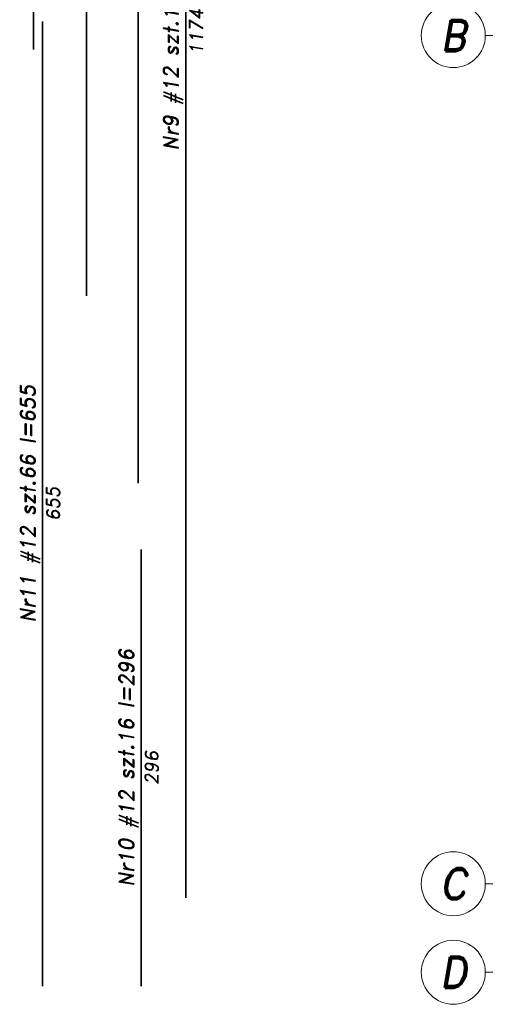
# Model space of a CAD drawing. Header units: millimetres. Extents: x 300938 to 312016, y 11971 to 20881.
# Tile 51 of 239: x 308458 to 308774, y 14043 to 14710. Entities that reach past the tile are written whole.
import ezdxf

# ---------------------------------------------------------------- set-up
doc = ezdxf.new("R2010")
doc.units = ezdxf.units.MM
doc.linetypes.add('ACAD_ISO10W100', pattern=[18, 12, -3, 0, -3])
for name, color, linetype, lineweight in [('opisy', 2, 'Continuous', 18), ('osie', 5, 'ACAD_ISO10W100', 13), ('zbrojenie płyty', 141, 'Continuous', 35)]:
    doc.layers.add(name, color=color, linetype=linetype, lineweight=lineweight)
doc.styles.get("Standard").update_dxf_attribs({"font": 'romand.shx', "oblique": 10})

msp = doc.modelspace()

# ---------------------------------------------------------------- linework, layer by layer
at = {"layer": 'opisy'}
for centre in [(308752.263, 14699.224), (308752.263, 14124.224), (308752.263, 14064.224)]:
    msp.add_circle(centre, 21.7, dxfattribs=at)
at = {"layer": 'osie'}
for p, q in [((308773.963, 14699.224), (310778.683, 14699.224)), ((308773.963, 14124.224), (310778.683, 14124.224)), ((308773.963, 14064.224), (310778.683, 14064.224))]:
    msp.add_line(p, q, dxfattribs=at)
at = {"layer": 'zbrojenie płyty'}
for p, q in [((308467.483, 15288.724), (308467.483, 14689.724)), ((308503.558, 15288.724), (308503.558, 14522.724)), ((308538.58, 15288.724), (308538.58, 14395.724)), ((308570.813, 15288.724), (308570.813, 14114.724)), ((308473.72, 14054.724), (308473.72, 14708.724)), ((308540.58, 14054.724), (308540.58, 14350.724))]:
    msp.add_line(p, q, dxfattribs=at)

# ---------------------------------------------------------------- texts
at = {"layer": 'opisy', "width": 253.11941, "attachment_point": 5, "rotation": 90}
for s, insert, char_height in [('Nr9 #12 szt.12 l=1174', (308562.411, 14701.724), 9.99999), ('1174', (308577.925, 14701.724), 9), ('Nr11 #12 szt.66 l=655', (308465.318, 14381.724), 9.99999), ('655', (308480.832, 14381.724), 9), ('Nr10 #12 szt.16 l=296', (308532.178, 14202.724), 9.99999), ('296', (308547.692, 14202.724), 9)]:
    msp.add_mtext(s, dxfattribs=dict(at, insert=insert, char_height=char_height))
at = {"layer": 'opisy', "char_height": 21, "width": 6.92519, "attachment_point": 5}
for s, insert in [('B', (308752.263, 14699.224)), ('C', (308752.263, 14124.224)), ('D', (308752.263, 14064.224))]:
    msp.add_mtext(s, dxfattribs=dict(at, insert=insert))

doc.saveas('drawing.dxf')
